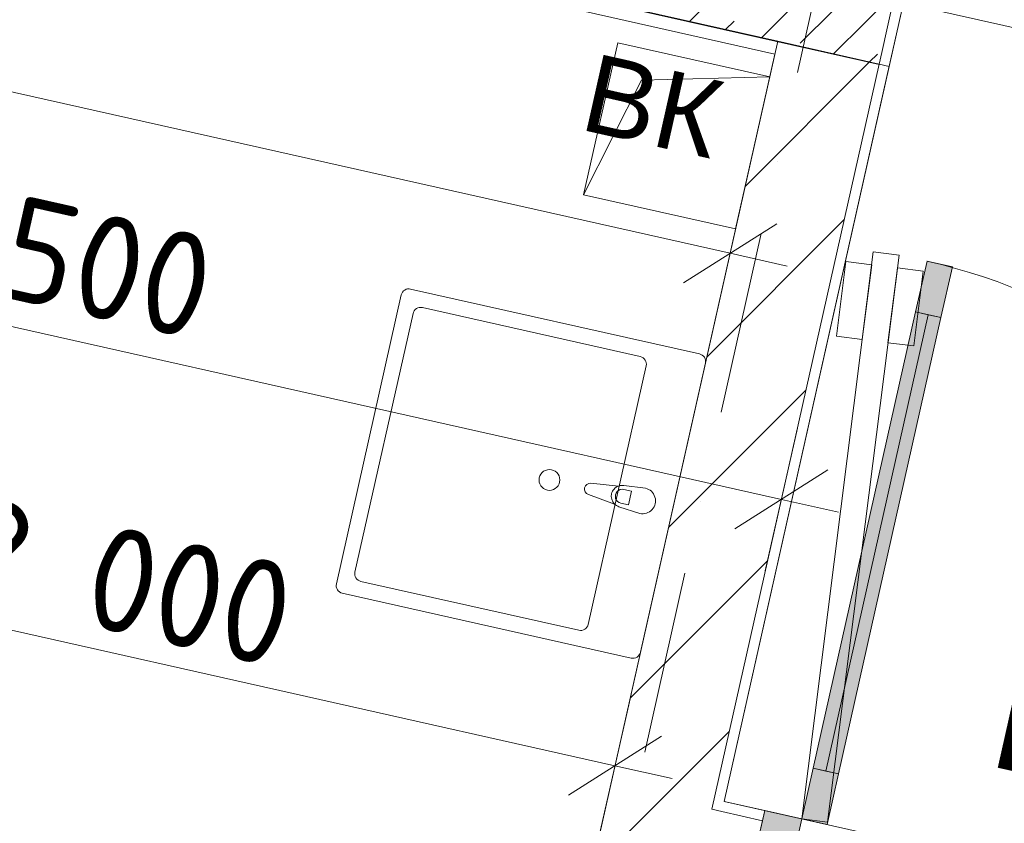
# Model space of a CAD drawing. Header units: millimetres. Extents: x -7213913 to -6935167, y 6129472 to 6353524.
# Tile 164 of 191: x -7195964 to -7194069, y 6178214 to 6179761. Entities that reach past the tile are written whole.
import ezdxf
from ezdxf.enums import TextEntityAlignment as Align

# ---------------------------------------------------------------- set-up
doc = ezdxf.new("R2010")
doc.units = ezdxf.units.MM
doc.header["$MEASUREMENT"] = 0
doc.linetypes.add('Штрихпунктирная', pattern=[670.277762, 352.777767, -176.388884, 0, -141.111112])
for name, color, linetype, lineweight in [('0_Ном._пера__120', 7, 'Continuous', 0), ('S - квартира_помещение.АР_Ном._пера__101', 252, 'Continuous', 0), ('S - квартира_помещение.АР_Ном._пера__120', 7, 'Continuous', 0), ('S - МОП.АР_Ном._пера__120', 7, 'Continuous', 0), ('АР-Мебель_Сантехника.АР_Ном._пера__101', 252, 'Continuous', 0), ('АР-Стены_внутренние_пилоны.АР_Ном._пера__1', 7, 'Continuous', 15), ('АР-Стены_Перегородки_межквартирные_200.АР_Ном._пера__1', 7, 'Continuous', 15), ('АР-Чертеж-Оси_Осевые размеры.АР_Ном._пера__120', 7, 'Continuous', 0), ('АР-Чертеж-Размеры.АР_Ном._пера__1', 7, 'Continuous', 0), ('Двери Archicad_Ном._пера__120', 7, 'Continuous', 0), ('ИОС-Шахты и отверстия.АР_Ном._пера__1', 7, 'Continuous', 0), ('Маркеры Дверей Archicad_Ном._пера__1', 7, 'Continuous', 0), ('Паспорта Зон Archicad_Ном._пера__1', 7, 'Continuous', 0)]:
    doc.layers.add(name, color=color, linetype=linetype, lineweight=lineweight)
for name, color, linetype in [('S - квартира_помещение.АР', 7, 'Continuous'), ('S - МОП.АР', 7, 'Continuous'), ('АР-Мебель_Сантехника.АР', 7, 'Continuous'), ('АР-Стены_внутренние_пилоны.АР', 7, 'Continuous'), ('АР-Стены_Перегородки_межквартирные_200.АР', 7, 'Continuous'), ('АР-Чертеж-Оси_Осевые размеры.АР', 7, 'Continuous'), ('АР-Чертеж-Размеры.АР', 7, 'Continuous')]:
    doc.layers.add(name, color=color, linetype=linetype)
doc.styles.add('РЎР“Р•РќР•Р\xa0Р\x98Р\xa0_РЎРўР\x98Р›Р¬_1', font='txt')
doc.styles.add('РЎР“Р•РќР•Р\xa0Р\x98Р\xa0_РЎРўР\x98Р›Р¬_2', font='calibri.ttf')
doc.styles.add('РЎР“Р•РќР•Р\xa0Р\x98Р\xa0_РЎРўР\x98Р›Р¬_3', font='GOST_Common.ttf')
doc.styles.add('РЎР“Р•РќР•Р\xa0Р\x98Р\xa0_РЎРўР\x98Р›Р¬_4', font='arial.ttf')
doc.styles.add('РЎР“Р•РќР•Р\xa0Р\x98Р\xa0_РЎРўР\x98Р›Р¬_5', font='GOTHIC.TTF')
doc.dimstyles.new('СГЕНЕРИР_СТИЛЬ__3', dxfattribs={"dimtxt": 200, "dimasz": 142.5, "dimexe": 0.18, "dimexo": 0.0625, "dimgap": 0, "dimtad": 1, "dimdec": 0, "dimzin": 0, "dimdsep": 46, "dimtxsty": 'РЎР“Р•РќР•Р\xa0Р\x98Р\xa0_РЎРўР\x98Р›Р¬_3', "dimblk": 'ARROWHEAD_6', "dimblk1": 'ARROWHEAD_6', "dimblk2": 'ARROWHEAD_6', "dimcen": 0.09, "dimse1": 1, "dimse2": 1, "dimclrd": 7, "dimclre": 7, "dimclrt": 7, "dimazin": 0, "dimtfac": 1, "dimtdec": 4, "dimtmove": 2, "dimatfit": 3, "dimfxl": 1, "dimtolj": 1, "dimtzin": 0, "dimarcsym": 0})
doc.dimstyles.new('СГЕНЕРИР_СТИЛЬ__4', dxfattribs={"dimtxt": 200, "dimasz": 142.5, "dimexe": 0.18, "dimexo": 0.0625, "dimgap": 0, "dimtad": 1, "dimdec": 0, "dimzin": 0, "dimdsep": 46, "dimtxsty": 'РЎР“Р•РќР•Р\xa0Р\x98Р\xa0_РЎРўР\x98Р›Р¬_3', "dimblk": 'ARROWHEAD_6', "dimblk1": 'ARROWHEAD_6', "dimblk2": 'ARROWHEAD_6', "dimcen": 0.09, "dimse1": 1, "dimse2": 1, "dimclrd": 7, "dimclre": 7, "dimclrt": 7, "dimazin": 0, "dimtfac": 1, "dimtdec": 4, "dimtmove": 0, "dimatfit": 3, "dimfxl": 1, "dimtolj": 1, "dimtzin": 0, "dimarcsym": 0})
pattern_1 = [(45, (-6566190.34, 6563027.8), (-111.369318, 111.369318), [0, -105, 0, -157.5]), (110, (-6565840.34, 6563027.8), (148.001588, 53.868173), [0, -77, 0, -133])]
pattern_2 = [(45, (-6566190.34, 6562677.8), (-127.279217, 127.279217), [])]
pattern_3 = [(45, (-6566190.34, 6562677.8), (-84.852814, 84.852814), []), (45, (-6566232.77, 6562720.22), (-84.852814, 84.852814), [90, -30, 0, -30])]

# ---------------------------------------------------------------- blocks, each defined once
blk = doc.blocks.new('Кухня-столовая_1_31_1', base_point=(-7198997.1, 6178712.1))
at = {"layer": 'S - квартира_помещение.АР_Ном._пера__120', "color": 7, "linetype": 'Continuous', "lineweight": 0, "flags": 128}
blk.add_lwpolyline([(-7202130.1, 6178198.2), (-7202252.7, 6177877.6), (-7198295.6, 6176988.9), (-7198339.5, 6176793.7), (-7197266.3, 6176552.7), (-7197134.8, 6177138.1), (-7197112.9, 6177235.7), (-7195795.6, 6176939.8), (-7195642.2, 6177622.8), (-7195008, 6177480.4), (-7194505.2, 6179719.4), (-7196846.8, 6180245.2), (-7196835.8, 6180294), (-7199637, 6180923.2), (-7199648, 6180874.4), (-7201885.8, 6181377)], close=True, dxfattribs=at)
at = {"layer": 'Паспорта Зон Archicad_Ном._пера__1', "color": 7, "lineweight": 0, "style": 'РЎР“Р•РќР•Р\xa0Р\x98Р\xa0_РЎРўР\x98Р›Р¬_1'}
blk.add_attdef('ROOM_NUMBER', text='', height=250, rotation=347.3417, dxfattribs=at).set_placement((-7200354.7, 6178831.5), align=Align.MIDDLE_CENTER)
at = {"layer": 'Паспорта Зон Archicad_Ном._пера__1', "color": 7, "lineweight": 0, "style": 'РЎР“Р•РќР•Р\xa0Р\x98Р\xa0_РЎРўР\x98Р›Р¬_2'}
blk.add_attdef('ROOM_AREA', text='', height=200, rotation=347.3417, dxfattribs=at).set_placement((-7198334.8, 6177161.6), align=Align.MIDDLE_RIGHT)
blk = doc.blocks.new('Коридор_5_41_1', base_point=(-7189263.8, 6194703.5))
at = {"layer": 'S - МОП.АР_Ном._пера__120', "color": 7, "linetype": 'Continuous', "lineweight": 0, "flags": 128}
blk.add_lwpolyline([(-7192629.5, 6187066.9), (-7193429.3, 6183505.6), (-7194229.2, 6179944.3), (-7194229.2, 6179944.3), (-7194294.9, 6179651.6), (-7194608.3, 6178256.4), (-7193086.2, 6177914.5), (-7192297.3, 6181427), (-7192297.3, 6181427), (-7192261.2, 6181588), (-7192263.1, 6181588.4), (-7191589.3, 6184588.7)], dxfattribs=at)
at = {"layer": 'Паспорта Зон Archicad_Ном._пера__1', "color": 7, "lineweight": 0, "style": 'РЎР“Р•РќР•Р\xa0Р\x98Р\xa0_РЎРўР\x98Р›Р¬_3'}
blk.add_attdef('ROOM_NUMBER', text='', height=350, rotation=347.3417, dxfattribs=at).set_placement((-7191410, 6189483.6), align=Align.MIDDLE_CENTER)
at = {"layer": 'Паспорта Зон Archicad_Ном._пера__1', "color": 7, "lineweight": 0, "style": 'РЎР“Р•РќР•Р\xa0Р\x98Р\xa0_РЎРўР\x98Р›Р¬_2'}
blk.add_attdef('ROOM_AREA', text='', height=200, rotation=347.3417, dxfattribs=at).set_placement((-7191166.5, 6188904), align=Align.MIDDLE_RIGHT)
blk = doc.blocks.new('Символ Проема в Полу 21[30]_1', base_point=(-7194879, 6179424))
at = {"layer": 'ИОС-Шахты и отверстия.АР_Ном._пера__1', "color": 7, "linetype": 'Continuous', "lineweight": 0, "flags": 128}
for points in [[(-7194879, 6179424), (-7194813.2, 6179716.7), (-7194520.5, 6179651), (-7194767.4, 6179644.3)], [(-7194767.4, 6179644.3), (-7194520.5, 6179651), (-7194586.3, 6179358.3), (-7194879, 6179424)]]:
    blk.add_lwpolyline(points, close=True, dxfattribs=at)
at = {"layer": 'ИОС-Шахты и отверстия.АР_Ном._пера__1', "color": 7, "linetype": 'Continuous', "lineweight": 0, "insert": (-7194715.6, 6179466.6), "char_height": 150, "attachment_point": 8, "rotation": 347.3417, "style": 'РЎР“Р•РќР•Р\xa0Р\x98Р\xa0_РЎРўР\x98Р›Р¬_4'}
blk.add_mtext('\\A1;{\\pqc;\\pt0;\\fArial|b0|i0|c204|p0;\\c739502;\\W1.000000;ВК\\fArial|b0|i0|c204|p0;\\W1.000000;\\A1{\\H.66x;\\S^  ;}\\fArial|b0|i0|c204|p0;\\W1.000000;\\fArial|b0|i0|c204|p0;\\W1.000000;\\A1{\\H.66x;\\S^  ;}\\fArial|b0|i0|c204|p0;\\W1.000000;\\fArial|b0|i0|c204|p0;\\W1.000000;\\A1{\\H.66x;\\S^  ;}}', dxfattribs=at)
blk = doc.blocks.new('Символ Проема в Полу 21[73]_1', base_point=(-7195796.7, 6176478.9))
at = {"layer": 'ИОС-Шахты и отверстия.АР_Ном._пера__1', "color": 7, "linetype": 'Continuous', "lineweight": 0, "insert": (-7195384.5, 6176847.3), "char_height": 150, "attachment_point": 8, "rotation": 347.3417, "style": 'РЎР“Р•РќР•Р\xa0Р\x98Р\xa0_РЎРўР\x98Р›Р¬_4'}
blk.add_mtext('\\A1;{\\pqc;\\pt0;\\fArial|b0|i0|c204|p0;\\c739502;\\W1.000000;ОВ\\fArial|b0|i0|c204|p0;\\W1.000000;\\A1{\\H.66x;\\S^  ;}\\fArial|b0|i0|c204|p0;\\W1.000000;\\fArial|b0|i0|c204|p0;\\W1.000000;\\A1{\\H.66x;\\S^  ;}\\fArial|b0|i0|c204|p0;\\W1.000000;\\fArial|b0|i0|c204|p0;\\W1.000000;\\A1{\\H.66x;\\S^  ;}}', dxfattribs=at)
blk = doc.blocks.new('Стена_58_1', base_point=(-7194505.2, 6179719.3))
at = {"layer": 'АР-Стены_Перегородки_межквартирные_200.АР', "linetype": 'Continuous', "lineweight": 0, "true_color": 0x000000}
h = blk.add_hatch(dxfattribs=at)
h.set_pattern_fill('БЛОКИ_БЕТОННЫЕ_ЭФФЕКТИВН_78', color=18, style=0, pattern_type=2)
h.set_pattern_definition(pattern_2)
h.paths.add_polyline_path([(-7194632.2, 6178241.2), (-7194310, 6179675.5), (-7194505.2, 6179719.3), (-7194827.3, 6178285.1)])
h = blk.add_hatch(dxfattribs=at)
h.set_pattern_fill('ШТУКАТУРКА__ГИПС_01_0001', color=18, style=0, pattern_type=2)
h.set_pattern_definition(pattern_1)
h.paths.add_polyline_path([(-7194608.3, 6178256.4), (-7194290.5, 6179671.1), (-7194310, 6179675.5), (-7194627.8, 6178260.8)])
h = blk.add_hatch(dxfattribs=at)
h.set_pattern_fill('БЛОКИ_БЕТОННЫЕ_ЭФФЕКТИВН_78', color=18, style=0, pattern_type=2)
h.set_pattern_definition(pattern_2)
h.paths.add_polyline_path([(-7194827.3, 6178285.1), (-7194871.1, 6178089.9), (-7194676, 6178046.1), (-7194632.2, 6178241.2)])
h = blk.add_hatch(dxfattribs=at)
h.set_pattern_fill('ШТУКАТУРКА__ГИПС_01_0001', color=18, style=0, pattern_type=2)
h.set_pattern_definition(pattern_1)
h.paths.add_polyline_path([(-7194627.8, 6178260.8), (-7194632.2, 6178241.2), (-7194612.6, 6178236.9), (-7194608.3, 6178256.4)])
at = {"layer": 'АР-Стены_Перегородки_межквартирные_200.АР_Ном._пера__1', "color": 7, "linetype": 'Continuous', "lineweight": 15}
for p, q in [((-7194632.2, 6178241.2), (-7194310, 6179675.5)), ((-7194612.6, 6178236.9), (-7194632.2, 6178241.2))]:
    blk.add_line(p, q, dxfattribs=at)
at = {"layer": 'АР-Стены_Перегородки_межквартирные_200.АР_Ном._пера__1', "color": 7, "linetype": 'Continuous', "lineweight": 15, "flags": 128}
for points in [[(-7194505.2, 6179719.3), (-7195336.9, 6176016.1)], [(-7194310, 6179675.5), (-7194505.2, 6179719.3)]]:
    blk.add_lwpolyline(points, dxfattribs=at)
at = {"layer": 'АР-Стены_Перегородки_межквартирные_200.АР_Ном._пера__1', "color": 7, "linetype": 'Continuous', "lineweight": 0, "flags": 128}
for points in [[(-7194608.3, 6178256.4), (-7194290.5, 6179671.1)], [(-7194290.5, 6179671.1), (-7194310, 6179675.5)]]:
    blk.add_lwpolyline(points, dxfattribs=at)
blk = doc.blocks.new('Стена_86_1', base_point=(-7193628.6, 6183622.1))
at = {"layer": 'АР-Стены_Перегородки_межквартирные_200.АР', "linetype": 'Continuous', "lineweight": 0, "true_color": 0x000000}
h = blk.add_hatch(dxfattribs=at)
h.set_pattern_fill('ШТУКАТУРКА__ГИПС_01_0001', color=18, style=0, pattern_type=2)
h.set_pattern_definition(pattern_1)
h.paths.add_polyline_path([(-7194290.5, 6179671.1), (-7193414, 6183573.9), (-7193433.5, 6183578.3), (-7194305.1, 6179697.7)])
h = blk.add_hatch(dxfattribs=at)
h.set_pattern_fill('ШТУКАТУРКА__ГИПС_01_0001', color=18, style=0, pattern_type=2)
h.set_pattern_definition(pattern_1)
h.paths.add_polyline_path([(-7194305.1, 6179697.7), (-7194310.1, 6179675.5), (-7194290.5, 6179671.1)])
at = {"layer": 'АР-Стены_внутренние_пилоны.АР_Ном._пера__1', "color": 7, "linetype": 'Continuous', "lineweight": 15}
blk.add_line((-7194310.1, 6179675.5), (-7194305.1, 6179697.7), dxfattribs=at)
at = {"layer": 'АР-Стены_внутренние_пилоны.АР_Ном._пера__1', "color": 7, "linetype": 'Continuous', "lineweight": 0, "flags": 128}
blk.add_lwpolyline([(-7194290.5, 6179671.1), (-7194310.1, 6179675.5)], dxfattribs=at)
at = {"layer": 'АР-Стены_Перегородки_межквартирные_200.АР_Ном._пера__1', "color": 7, "linetype": 'Continuous', "lineweight": 15}
blk.add_line((-7194305.1, 6179697.7), (-7194255.3, 6179919.4), dxfattribs=at)
at = {"layer": 'АР-Стены_Перегородки_межквартирные_200.АР_Ном._пера__1', "color": 7, "linetype": 'Continuous', "lineweight": 0, "flags": 128}
blk.add_lwpolyline([(-7194290.5, 6179671.1), (-7193414, 6183573.9)], dxfattribs=at)
blk = doc.blocks.new('Маркер ДВ 23[113]_1', base_point=(-7193822.8, 6178080))
at = {"layer": 'Маркеры Дверей Archicad_Ном._пера__1', "color": 7, "linetype": 'Continuous', "lineweight": 0}
blk.add_line((-7193866.7, 6177884.8), (-7193875.4, 6177845.8), dxfattribs=at)
at = {"layer": 'Маркеры Дверей Archicad_Ном._пера__1', "color": 7, "lineweight": 0, "insert": (-7194104.7, 6178323.5), "char_height": 200, "attachment_point": 7, "rotation": 347.3408, "style": 'РЎР“Р•РќР•Р\xa0Р\x98Р\xa0_РЎРўР\x98Р›Р¬_4'}
blk.add_mtext('\\A1;{\\pql;\\pt0;\\fArial|b0|i0|c204|p0;\\W1.000000;EI 30\\fArial|b0|i0|c204|p0;\\W1.000000;\\fArial|b0|i0|c204|p0;\\H0.666667x;\\W1.000000;\\fArial|b0|i0|c204|p0;\\H1.500000x;\\W1.000000;}', dxfattribs=at)
blk = doc.blocks.new('Полуторная Дверь 23[48]_1', base_point=(-6566190.3, 6562677.8))
at = {"layer": 'Двери Archicad_Ном._пера__120', "linetype": 'Continuous', "lineweight": 0, "true_color": 0xffffff}
for points in [[(-7194217.9, 6179296.1), (-7194239.8, 6179198.5), (-7194191, 6179187.6), (-7194169.1, 6179285.1)], [(-7194239.8, 6179198.5), (-7194437.1, 6178320.4), (-7194412.7, 6178314.9), (-7194215.4, 6179193.1)], [(-7194215.4, 6179193.1), (-7194412.7, 6178314.9), (-7194388.3, 6178309.5), (-7194191, 6179187.6)], [(-7194410.2, 6178211.9), (-7194388.3, 6178309.5), (-7194437.1, 6178320.4), (-7194459, 6178222.8)], [(-7194555.4, 6178126.6), (-7194472.5, 6178108), (-7194458.2, 6178171.4), (-7194469.9, 6178174.1), (-7194459, 6178222.8), (-7194530.2, 6178238.8)], [(-7193142, 6178136.1), (-7193190.8, 6178147.1), (-7193235.5, 6177948), (-7193186.7, 6177937.1)], [(-7193223.6, 6177827.5), (-7193140.7, 6177808.9), (-7193115.5, 6177921.1), (-7193186.7, 6177937.1), (-7193197.6, 6177888.3), (-7193209.4, 6177890.9)]]:
    blk.add_hatch(color=7, dxfattribs=at).paths.add_polyline_path(points)
at = {"layer": 'Двери Archicad_Ном._пера__120', "color": 7, "linetype": 'Continuous', "lineweight": 0}
for p, q in [((-7194217.9, 6179296.1), (-7194239.8, 6179198.5)), ((-7194169.1, 6179285.1), (-7194217.9, 6179296.1)), ((-7194191, 6179187.6), (-7194169.1, 6179285.1)), ((-7194215.4, 6179193.1), (-7194412.7, 6178314.9)), ((-7194239.8, 6179198.5), (-7194191, 6179187.6)), ((-7194437.1, 6178320.4), (-7194459, 6178222.8)), ((-7194388.3, 6178309.5), (-7194437.1, 6178320.4)), ((-7194410.2, 6178211.9), (-7194388.3, 6178309.5)), ((-7194555.4, 6178126.6), (-7194530.2, 6178238.8)), ((-7194530.2, 6178238.8), (-7194534.6, 6178219.3)), ((-7194530.2, 6178238.8), (-7194534.6, 6178219.3)), ((-7194530.2, 6178238.8), (-7194459, 6178222.8)), ((-7194534.6, 6178219.3), (-7194555.4, 6178126.6)), ((-7194534.6, 6178219.3), (-7194555.4, 6178126.6)), ((-7194459, 6178222.8), (-7194469.9, 6178174.1)), ((-7194459, 6178222.8), (-7194410.2, 6178211.9)), ((-7194458.2, 6178171.4), (-7194472.5, 6178108)), ((-7194469.9, 6178174.1), (-7194458.2, 6178171.4)), ((-7193235.5, 6177948), (-7193190.8, 6178147.1)), ((-7193190.8, 6178147.1), (-7193142, 6178136.1)), ((-7193142, 6178136.1), (-7193186.7, 6177937.1)), ((-7194535.9, 6178122.3), (-7194563.3, 6178000.3)), ((-7194472.5, 6178108), (-7194555.4, 6178126.6)), ((-7194582.8, 6178004.7), (-7194563.3, 6178000.3)), ((-7193186.7, 6177937.1), (-7193235.5, 6177948)), ((-7193197.6, 6177888.3), (-7193186.7, 6177937.1)), ((-7193186.7, 6177937.1), (-7193115.5, 6177921.1)), ((-7193115.5, 6177921.1), (-7193140.7, 6177808.9)), ((-7193115.5, 6177921.1), (-7193119.8, 6177901.6)), ((-7193115.5, 6177921.1), (-7193119.8, 6177901.6)), ((-7193119.8, 6177901.6), (-7193140.7, 6177808.9)), ((-7193119.8, 6177901.6), (-7193140.7, 6177808.9)), ((-7193223.6, 6177827.5), (-7193209.4, 6177890.9)), ((-7193209.4, 6177890.9), (-7193197.6, 6177888.3)), ((-7193140.7, 6177808.9), (-7193223.6, 6177827.5)), ((-7193160.2, 6177813.2), (-7193187.6, 6177691.3)), ((-7193168.1, 6177686.9), (-7193187.6, 6177691.3))]:
    blk.add_line(p, q, dxfattribs=at)
at = {"layer": 'Двери Archicad_Ном._пера__120', "color": 7, "linetype": 'Continuous', "lineweight": 0, "flags": 128}
for points in [[(-7194239.8, 6179198.5), (-7194437.1, 6178320.4), (-7194412.7, 6178314.9), (-7194215.4, 6179193.1)], [(-7194215.4, 6179193.1), (-7194412.7, 6178314.9), (-7194388.3, 6178309.5), (-7194191, 6179187.6)]]:
    blk.add_lwpolyline(points, close=True, dxfattribs=at)
at = {"layer": 'Двери Archicad_Ном._пера__120', "color": 7, "linetype": 'Continuous', "lineweight": 0}
for centre, radius, start, end in [((-7194459, 6178222.8), 1100, 347.3408, 77.3408), ((-7193186.7, 6177937.1), 204, 77.3408, 167.3408)]:
    blk.add_arc(centre, radius, start, end, dxfattribs=at)
at = {"layer": 'Маркеры Дверей Archicad_Ном._пера__1', "color": 7, "linetype": 'Continuous', "lineweight": 0}
blk.add_blockref('Маркер ДВ 23[113]_1', (-7193822.8, 6178080), dxfattribs=at)
blk = doc.blocks.new('Стена_379_1', base_point=(-7194849.2, 6178187.5))
at = {"layer": 'АР-Стены_внутренние_пилоны.АР', "linetype": 'Continuous', "lineweight": 0, "true_color": 0x000000}
h = blk.add_hatch(dxfattribs=at)
h.set_pattern_fill('ШТУКАТУРКА__ГИПС_01_0001', color=18, style=0, pattern_type=2)
h.set_pattern_definition(pattern_1)
h.paths.add_polyline_path([(-7194608.3, 6178256.4), (-7194612.6, 6178236.9), (-7194534.6, 6178219.3), (-7194530.2, 6178238.8)])
h = blk.add_hatch(dxfattribs=at)
h.set_pattern_fill('БЛОКИ_БЕТОННЫЕ_ЭФФЕКТИВН_78', color=18, style=0, pattern_type=2)
h.set_pattern_definition(pattern_2)
h.paths.add_polyline_path([(-7194632.2, 6178241.2), (-7194676, 6178046.1), (-7194656.5, 6178041.7), (-7194612.6, 6178236.9)])
h = blk.add_hatch(dxfattribs=at)
h.set_pattern_fill('БЛОКИ_БЕТОННЫЕ_ЭФФЕКТИВН_78', color=18, style=0, pattern_type=2)
h.set_pattern_definition(pattern_2)
h.paths.add_polyline_path([(-7194612.6, 6178236.9), (-7194656.5, 6178041.7), (-7194578.4, 6178024.2), (-7194555.4, 6178126.6), (-7194534.6, 6178219.3)])
at = {"layer": 'АР-Стены_внутренние_пилоны.АР_Ном._пера__1', "color": 7, "linetype": 'Continuous', "lineweight": 15}
for q in [(-7194612.6, 6178236.9), (-7194555.4, 6178126.6)]:
    blk.add_line((-7194534.6, 6178219.3), q, dxfattribs=at)
at = {"layer": 'АР-Стены_внутренние_пилоны.АР_Ном._пера__1', "color": 7, "linetype": 'Continuous', "lineweight": 0}
blk.add_line((-7194530.2, 6178238.8), (-7194534.6, 6178219.3), dxfattribs=at)
at = {"layer": 'АР-Стены_внутренние_пилоны.АР_Ном._пера__1', "color": 7, "linetype": 'Continuous', "lineweight": 0, "flags": 128}
blk.add_lwpolyline([(-7194530.2, 6178238.8), (-7194608.3, 6178256.4)], dxfattribs=at)
at = {"layer": 'АР-Стены_Перегородки_межквартирные_200.АР_Ном._пера__1', "color": 7, "linetype": 'Continuous', "lineweight": 15}
blk.add_line((-7194612.6, 6178236.9), (-7194632.2, 6178241.2), dxfattribs=at)
at = {"layer": 'Двери Archicad_Ном._пера__120', "color": 7, "linetype": 'Continuous', "lineweight": 0}
blk.add_blockref('Полуторная Дверь 23[48]_1', (-6566190.3, 6562677.8), dxfattribs=at)
blk = doc.blocks.new('*D928', base_point=(-6566190.3, 6562677.8))
at = {"layer": 'АР-Чертеж-Размеры.АР_Ном._пера__1', "color": 7, "linetype": 'Continuous', "lineweight": 0, "transparency": 16777216}
for p, q in [((-7196906.7, 6179522.7), (-7196968.4, 6179248.3)), ((-7196847.9, 6179442.2), (-7197027.2, 6179328.7)), ((-7196937.6, 6179385.5), (-7197047.3, 6179410.1)), ((-7194498.2, 6178837.6), (-7196937.6, 6179385.5)), ((-7194467.4, 6178974.8), (-7194529.1, 6178700.4)), ((-7194587.9, 6178780.9), (-7194408.6, 6178894.3)), ((-7194388.5, 6178813), (-7194498.2, 6178837.6))]:
    blk.add_line(p, q, dxfattribs=at)
at = {"layer": 'АР-Чертеж-Размеры.АР_Ном._пера__1', "color": 7, "lineweight": 0, "transparency": 16777216, "insert": (-7196257.6, 6179285.5), "char_height": 200, "attachment_point": 7, "rotation": 347.3417, "style": 'РЎР“Р•РќР•Р\xa0Р\x98Р\xa0_РЎРўР\x98Р›Р¬_3'}
blk.add_mtext('\\A1;{\\pql;\\fGOST Common|b0|i0|c204|p0;\\W1.000000;2\xa0500}', dxfattribs=at)
blk = doc.blocks.new('ARROWHEAD_6')
at = {"color": 0, "linetype": 'Continuous', "lineweight": 0}
for p, q in [((-0.5, -0.5), (0.5, 0.5)), ((0, 0), (-1, 0))]:
    blk.add_line(p, q, dxfattribs=at)
blk = doc.blocks.new('*D987', base_point=(-6566190.3, 6562677.8))
at = {"layer": 'АР-Чертеж-Размеры.АР_Ном._пера__1', "color": 7, "linetype": 'Continuous', "lineweight": 0, "transparency": 16777216}
for p, q in [((-7196142.4, 6180202.4), (-7196167.1, 6180092.6)), ((-7196110.3, 6180003), (-7196223.8, 6180182.2)), ((-7196304.3, 6180123.4), (-7196029.9, 6180061.8)), ((-7196167.1, 6180092.6), (-7196823.3, 6177170.6)), ((-7196880.1, 6177260.2), (-7196766.6, 6177081)), ((-7196960.5, 6177201.4), (-7196686.1, 6177139.8)), ((-7196823.3, 6177170.6), (-7196848, 6177060.9))]:
    blk.add_line(p, q, dxfattribs=at)
at = {"layer": 'АР-Чертеж-Размеры.АР_Ном._пера__1', "color": 7, "lineweight": 0, "transparency": 16777216, "insert": (-7196603.9, 6178330.2), "char_height": 200, "attachment_point": 7, "rotation": 77.3417, "style": 'РЎР“Р•РќР•Р\xa0Р\x98Р\xa0_РЎРўР\x98Р›Р¬_3'}
blk.add_mtext('\\A1;{\\pql;\\fGOST Common|b0|i0|c204|p0;\\W1.000000;2\xa0995}', dxfattribs=at)
blk = doc.blocks.new('*D988', base_point=(-6566190.3, 6562677.8))
at = {"layer": 'АР-Чертеж-Размеры.АР_Ном._пера__1', "color": 7, "linetype": 'Continuous', "lineweight": 0, "transparency": 16777216}
for p, q in [((-7196739.1, 6178900.4), (-7196800.7, 6178626)), ((-7196680.3, 6178820), (-7196859.5, 6178706.5)), ((-7196769.9, 6178763.2), (-7196879.7, 6178787.9)), ((-7194818.4, 6178324.9), (-7196769.9, 6178763.2)), ((-7194787.5, 6178462.1), (-7194849.2, 6178187.7)), ((-7194908, 6178268.2), (-7194728.7, 6178381.7)), ((-7194708.6, 6178300.3), (-7194818.4, 6178324.9))]:
    blk.add_line(p, q, dxfattribs=at)
at = {"layer": 'АР-Чертеж-Размеры.АР_Ном._пера__1', "color": 7, "lineweight": 0, "transparency": 16777216, "insert": (-7196095.6, 6178652.8), "char_height": 200, "attachment_point": 7, "rotation": 347.3417, "style": 'РЎР“Р•РќР•Р\xa0Р\x98Р\xa0_РЎРўР\x98Р›Р¬_3'}
blk.add_mtext('\\A1;{\\pql;\\fGOST Common|b0|i0|c204|p0;\\W1.000000;2\xa0000}', dxfattribs=at)
blk = doc.blocks.new('*D989', base_point=(-6566190.3, 6562677.8))
at = {"layer": 'АР-Чертеж-Размеры.АР_Ном._пера__1', "color": 7, "linetype": 'Continuous', "lineweight": 0, "transparency": 16777216}
for p, q in [((-7201882.4, 6181091.8), (-7201944.1, 6180817.4)), ((-7201823.6, 6181011.4), (-7202002.8, 6180897.9)), ((-7201913.2, 6180954.6), (-7202023, 6180979.3)), ((-7194596.8, 6179311.4), (-7201913.2, 6180954.6)), ((-7194566, 6179448.6), (-7194627.6, 6179174.2)), ((-7194686.4, 6179254.6), (-7194507.2, 6179368.1)), ((-7194487, 6179286.7), (-7194596.8, 6179311.4))]:
    blk.add_line(p, q, dxfattribs=at)
at = {"layer": 'АР-Чертеж-Размеры.АР_Ном._пера__1', "color": 7, "lineweight": 0, "transparency": 16777216, "insert": (-7198566.3, 6180243.9), "char_height": 200, "attachment_point": 7, "rotation": 347.3417, "style": 'РЎР“Р•РќР•Р\xa0Р\x98Р\xa0_РЎРўР\x98Р›Р¬_3'}
blk.add_mtext('\\A1;{\\pql;\\fGOST Common|b0|i0|c204|p0;\\W1.000000;7\xa0499}', dxfattribs=at)
blk = doc.blocks.new('Стена_392_1', base_point=(-7196722, 6180345.3))
at = {"layer": 'АР-Стены_внутренние_пилоны.АР', "linetype": 'Continuous', "lineweight": 0, "true_color": 0x000000}
h = blk.add_hatch(dxfattribs=at)
h.set_pattern_fill('ЖЕЛЕЗОБЕТОН__PROJECT__0001', color=18, style=0, pattern_type=2)
h.set_pattern_definition(pattern_3)
h.paths.add_polyline_path([(-7194305.1, 6179697.7), (-7194450.4, 6179963.3), (-7196694.6, 6180467.3), (-7196749.4, 6180223.4), (-7194310.1, 6179675.5)])
h = blk.add_hatch(dxfattribs=at)
h.set_pattern_fill('ЖЕЛЕЗОБЕТОН__PROJECT__0001', color=18, style=0, pattern_type=2)
h.set_pattern_definition(pattern_3)
h.paths.add_polyline_path([(-7194450.4, 6179963.3), (-7194305.1, 6179697.7), (-7194255.3, 6179919.4)])
at = {"layer": 'АР-Стены_внутренние_пилоны.АР_Ном._пера__1', "color": 7, "linetype": 'Continuous', "lineweight": 15}
blk.add_line((-7194310.1, 6179675.5), (-7194305.1, 6179697.7), dxfattribs=at)
at = {"layer": 'АР-Стены_внутренние_пилоны.АР_Ном._пера__1', "color": 7, "linetype": 'Continuous', "lineweight": 30, "flags": 128}
blk.add_lwpolyline([(-7196749.4, 6180223.4), (-7194310.1, 6179675.5)], dxfattribs=at)
at = {"layer": 'АР-Стены_Перегородки_межквартирные_200.АР_Ном._пера__1', "color": 7, "linetype": 'Continuous', "lineweight": 15}
blk.add_line((-7194305.1, 6179697.7), (-7194255.3, 6179919.4), dxfattribs=at)
blk = doc.blocks.new('Стандартный Маркер Сетки[119]_1', base_point=(-7208310.8, 6182948.1))
at = {"layer": 'АР-Чертеж-Оси_Осевые размеры.АР_Ном._пера__120', "color": 7, "linetype": 'Штрихпунктирная', "lineweight": 0}
blk.add_line((-7207335.2, 6182729), (-7183218.3, 6177312.4), dxfattribs=at)
at = {"layer": 'АР-Чертеж-Оси_Осевые размеры.АР_Ном._пера__120', "color": 7, "lineweight": 0, "style": 'РЎР“Р•РќР•Р\xa0Р\x98Р\xa0_РЎРўР\x98Р›Р¬_5'}
blk.add_attdef('AC_MarkerText_1', text='', height=350, rotation=347.3417, dxfattribs=at).set_placement((-7208728.8, 6183238.8), align=Align.TOP_CENTER)
blk = doc.blocks.new('Умывальник 23[170]_1', base_point=(-7194706.8, 6178821.7))
at = {"layer": 'АР-Мебель_Сантехника.АР_Ном._пера__101', "color": 252, "linetype": 'Continuous', "lineweight": 0}
for p, q in [((-7195207, 6179195.4), (-7195318.8, 6178697.8)), ((-7194769.6, 6179112.5), (-7195189.1, 6179206.8)), ((-7194870, 6178597), (-7194758.2, 6179094.6)), ((-7194786.6, 6178853.6), (-7194801.1, 6178856.8)), ((-7194792.6, 6178827), (-7194786.6, 6178853.6)), ((-7194807.1, 6178830.3), (-7194792.6, 6178827)), ((-7195307.5, 6178679.9), (-7194887.9, 6178585.7))]:
    blk.add_line(p, q, dxfattribs=at)
at = {"layer": 'АР-Мебель_Сантехника.АР_Ном._пера__101', "color": 252, "linetype": 'Continuous', "lineweight": 0, "flags": 128}
for points in [[(-7194769.2, 6178543.6), (-7194644.3, 6179099.8, 0.414214), (-7194655.7, 6179117.7), (-7195211.8, 6179242.6, 0.414214), (-7195229.7, 6179231.3), (-7195354.6, 6178675.1, 0.414214), (-7195343.3, 6178657.2), (-7194787.1, 6178532.3, 0.414214)], [(-7194770.8, 6178810.5), (-7194810.8, 6178823.5, -0.12102), (-7194819.4, 6178828.8), (-7194869.6, 6178846.9, -0.882566), (-7194864.7, 6178868.6), (-7194811.6, 6178863.4, -0.12102), (-7194801.6, 6178864.5), (-7194759.8, 6178859.2, -1)]]:
    blk.add_lwpolyline(points, format="xyb", close=True, dxfattribs=at)
at = {"layer": 'АР-Мебель_Сантехника.АР_Ном._пера__101', "color": 252, "linetype": 'Continuous', "lineweight": 0}
blk.add_circle((-7194944.5, 6178875.1), 20, dxfattribs=at)
for centre, radius, start, end in [((-7195192.4, 6179192.1), 15, 77.3417, 167.3417), ((-7194772.9, 6179097.9), 15, 347.3417, 77.3417), ((-7194804.4, 6178843.6), 21.1, 110.1127, 224.5707), ((-7194804.1, 6178843.6), 13.6, 77.3417, 257.3417), ((-7195304.2, 6178694.5), 15, 167.3417, 257.3417), ((-7194884.6, 6178600.3), 15, 257.3417, 347.3417)]:
    blk.add_arc(centre, radius, start, end, dxfattribs=at)
blk = doc.blocks.new('Стандартный Маркер Сетки[186]_1', base_point=(-7208310.8, 6182948.1))
at = {"layer": 'АР-Чертеж-Оси_Осевые размеры.АР_Ном._пера__120', "color": 7, "linetype": 'Штрихпунктирная', "lineweight": 0}
blk.add_line((-7207335.2, 6182729), (-7183218.3, 6177312.4), dxfattribs=at)
at = {"layer": 'АР-Чертеж-Оси_Осевые размеры.АР_Ном._пера__120', "color": 7, "lineweight": 0, "style": 'РЎР“Р•РќР•Р\xa0Р\x98Р\xa0_РЎРўР\x98Р›Р¬_5'}
blk.add_attdef('AC_MarkerText_1', text='', height=350, rotation=347.3417, dxfattribs=at).set_placement((-7208728.8, 6183238.8), align=Align.TOP_CENTER)
blk = doc.blocks.new('Стандартный Маркер Сетки[201]_1', base_point=(-7189470, 6201910.2))
at = {"layer": 'АР-Чертеж-Оси_Осевые размеры.АР_Ном._пера__120', "color": 7, "linetype": 'Штрихпунктирная', "lineweight": 0}
blk.add_line((-7189689.1, 6200934.5), (-7204461.2, 6135162.5), dxfattribs=at)
at = {"layer": 'АР-Чертеж-Оси_Осевые размеры.АР_Ном._пера__120', "color": 7, "lineweight": 0, "style": 'РЎР“Р•РќР•Р\xa0Р\x98Р\xa0_РЎРўР\x98Р›Р¬_5'}
blk.add_attdef('AC_MarkerText_1', text='', height=350, rotation=347.3417, dxfattribs=at).set_placement((-7204719.9, 6133880.1), align=Align.TOP_CENTER)

msp = doc.modelspace()

# ---------------------------------------------------------------- linework, layer by layer
at = {"layer": '0_Ном._пера__120', "color": 7, "linetype": 'Continuous', "lineweight": 0}
for points in [[(-7194271.7, 6179307.9), (-7194321.3, 6179314.2), (-7194459, 6178222.8), (-7194409.4, 6178216.6)], [(-7194324.3, 6179289.4), (-7194373.9, 6179295.6), (-7194392.1, 6179151.8), (-7194342.5, 6179145.5)], [(-7194225.2, 6179276.9), (-7194274.8, 6179283.1), (-7194293, 6179139.3), (-7194243.4, 6179133)]]:
    msp.add_lwpolyline(points, close=True, dxfattribs=at)
at = {"layer": 'S - квартира_помещение.АР', "color": 254, "linetype": 'Continuous', "lineweight": 0, "true_color": 0xd8d8d8, "flags": 128}
msp.add_lwpolyline([(-7202130.1, 6178198.2), (-7202252.7, 6177877.6), (-7198295.6, 6176988.9), (-7198339.5, 6176793.7), (-7197266.3, 6176552.7), (-7197134.8, 6177138.1), (-7197112.9, 6177235.7), (-7195795.6, 6176939.8), (-7195642.2, 6177622.8), (-7195008, 6177480.4), (-7194505.2, 6179719.4), (-7196846.8, 6180245.2), (-7196835.8, 6180294), (-7199637, 6180923.2), (-7199648, 6180874.4), (-7201885.8, 6181377)], close=True, dxfattribs=at)
at = {"layer": 'S - квартира_помещение.АР_Ном._пера__101', "color": 252, "linetype": 'Continuous', "lineweight": 0, "flags": 128}
msp.add_lwpolyline([(-7195008.1, 6177480.4), (-7194510.7, 6179694.9), (-7196462.1, 6180133.8), (-7197113.7, 6177235.8), (-7195795.6, 6176939.8), (-7195642.2, 6177622.8)], close=True, dxfattribs=at)
at = {"layer": 'S - МОП.АР', "color": 254, "linetype": 'Continuous', "lineweight": 0, "true_color": 0xdadada, "flags": 128}
msp.add_lwpolyline([(-7192629.5, 6187066.9), (-7193429.3, 6183505.6), (-7194229.2, 6179944.3), (-7194229.2, 6179944.3), (-7194294.9, 6179651.6), (-7194608.3, 6178256.4), (-7193086.2, 6177914.5), (-7192297.3, 6181427), (-7192297.3, 6181427), (-7192261.2, 6181588), (-7192263.1, 6181588.4), (-7191589.3, 6184588.7)], dxfattribs=at)

# ---------------------------------------------------------------- block references
at = {"layer": 'S - квартира_помещение.АР', "color": 7, "linetype": 'Continuous', "lineweight": 0}
msp.add_blockref('Кухня-столовая_1_31_1', (-7198997.1, 6178712.1), dxfattribs=at)
at = {"layer": 'S - МОП.АР', "color": 7, "linetype": 'Continuous', "lineweight": 0}
msp.add_blockref('Коридор_5_41_1', (-7189263.8, 6194703.5), dxfattribs=at)
at = {"layer": 'АР-Мебель_Сантехника.АР', "color": 252, "linetype": 'Continuous', "lineweight": 0}
msp.add_blockref('Умывальник 23[170]_1', (-7194706.8, 6178821.7), dxfattribs=at)
at = {"layer": 'АР-Стены_внутренние_пилоны.АР', "color": 7, "lineweight": 0}
for name, p in [('Стена_392_1', (-7196722, 6180345.3)), ('Стена_379_1', (-7194849.2, 6178187.5))]:
    msp.add_blockref(name, p, dxfattribs=at)
at = {"layer": 'АР-Стены_Перегородки_межквартирные_200.АР', "color": 7, "lineweight": 0}
for name, p in [('Стена_86_1', (-7193628.6, 6183622.1)), ('Стена_58_1', (-7194505.2, 6179719.3))]:
    msp.add_blockref(name, p, dxfattribs=at)
at = {"layer": 'АР-Чертеж-Оси_Осевые размеры.АР', "color": 8, "linetype": 'Continuous', "lineweight": 15}
for name, p in [('Стандартный Маркер Сетки[201]_1', (-7189470, 6201910.2)), ('Стандартный Маркер Сетки[119]_1', (-7208310.8, 6182948.1)), ('Стандартный Маркер Сетки[186]_1', (-7208310.8, 6182948.1))]:
    msp.add_blockref(name, p, dxfattribs=at)
at = {"layer": 'ИОС-Шахты и отверстия.АР_Ном._пера__1', "color": 7, "linetype": 'Continuous', "lineweight": 0}
for name, p in [('Символ Проема в Полу 21[30]_1', (-7194879, 6179424)), ('Символ Проема в Полу 21[73]_1', (-7195796.7, 6176478.9))]:
    msp.add_blockref(name, p, dxfattribs=at)

# ---------------------------------------------------------------- dimensions: what is measured, and where the dimension line sits
at = {"layer": 'АР-Чертеж-Размеры.АР', "color": 7, "linetype": 'Continuous', "lineweight": 0}
for base, p1, p2, angle, dimstyle, picture, middle, turn in [((-7201913.2, 6180954.6), (-7194614.5, 6179232.7), (-7201913.2, 6180954.6), 167.3417, 'СГЕНЕРИР_СТИЛЬ__4', '*D989', (-7198209.7, 6180266.3), 347.3417), ((-7196937.6, 6179385.5), (-7194310.1, 6179675.5), (-7196749.4, 6180223.4), 167.3417, 'СГЕНЕРИР_СТИЛЬ__3', '*D928', (-7195901, 6179307.9), 347.3417), ((-7196823.3, 6177170.6), (-7195627.3, 6179971.4), (-7196827.9, 6177171.7), 257.3417, 'СГЕНЕРИР_СТИЛЬ__4', '*D987', (-7196626.3, 6178686.8), 77.3417), ((-7196769.9, 6178763.2), (-7194505.2, 6179719.3), (-7196461.1, 6180138.1), 167.3417, 'СГЕНЕРИР_СТИЛЬ__4', '*D988', (-7195738.9, 6178675.2), 347.3417)]:
    dim = msp.add_linear_dim(base=base, p1=p1, p2=p2, angle=angle, dimstyle=dimstyle, dxfattribs=at)
    dim.commit()
    dim.dimension.update_dxf_attribs({"geometry": picture, "text_midpoint": middle, "dimtype": 160, "text_rotation": turn})

doc.saveas('drawing.dxf')
